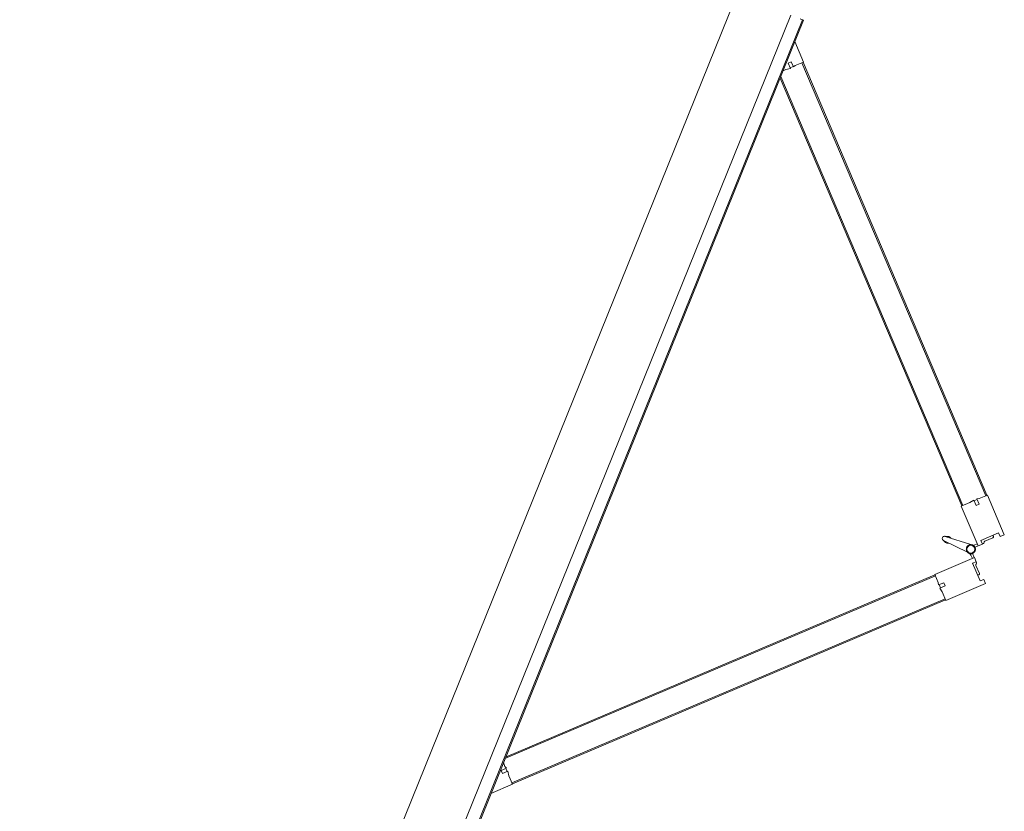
# Model space of a CAD drawing. Header units: millimetres. Extents: x 1512 to 2105, y 794 to 1149.
# Tile 182 of 256: x 1760.53 to 1762.26, y 1100.27 to 1101.67. Entities that reach past the tile are written whole.
import ezdxf

# ---------------------------------------------------------------- set-up
doc = ezdxf.new("R2010")
doc.units = ezdxf.units.MM
doc.layers.add('A-DOOR', color=31, linetype='Continuous', lineweight=9)

# ---------------------------------------------------------------- blocks, each defined once
blk = doc.blocks.new('5-panel_Bi-fold_external_door_10806 - Type 1-V8-اول')
at = {"layer": 'A-DOOR'}
for p, q in [((-1.6227, 0.7434), (-1.6764, 0.6897)), ((-1.617, 0.7378), (-1.6227, 0.7434)), ((-1.6219, 0.7328), (-1.617, 0.7378)), ((-1.5979, 0.7088), (-1.6219, 0.7328)), ((-1.5312, 0.7343), (-1.5553, 0.7103)), ((-1.5305, 0.7449), (-1.5362, 0.7393)), ((-1.5362, 0.7393), (-1.5312, 0.7343)), ((-1.4768, 0.6912), (-1.5305, 0.7449)), ((-1.6124, 0.7268), (-1.6142, 0.7251)), ((-1.6124, 0.7268), (-1.6142, 0.7251)), ((-1.6124, 0.7268), (-1.6142, 0.7251)), ((-1.5992, 0.7157), (-1.6103, 0.7268)), ((-1.593, 0.7137), (-1.5979, 0.7088)), ((-1.5931, 0.7136), (-1.5946, 0.715)), ((-1.5873, 0.7081), (-1.593, 0.7137)), ((-1.5602, 0.7153), (-1.5659, 0.7096)), ((-1.5553, 0.7103), (-1.5602, 0.7153)), ((-1.5586, 0.7165), (-1.56, 0.7151)), ((-1.5429, 0.7284), (-1.554, 0.7173)), ((-1.539, 0.7266), (-1.5407, 0.7284)), ((-1.539, 0.7266), (-1.5407, 0.7284)), ((-1.539, 0.7266), (-1.5407, 0.7284)), ((-1.641, 0.6543), (-1.5873, 0.7081)), ((-1.5901, 0.7052), (-1.5858, 0.701)), ((-1.5821, 0.7025), (-1.5875, 0.7079)), ((-1.5844, 0.695), (-1.5811, 0.648)), ((-1.5731, 0.648), (-1.5698, 0.695)), ((-1.5657, 0.7094), (-1.5713, 0.7039)), ((-1.5706, 0.7031), (-1.5708, 0.7033)), ((-1.5706, 0.7031), (-1.5708, 0.7033)), ((-1.5706, 0.7031), (-1.5708, 0.7033)), ((-1.5706, 0.7031), (-1.5708, 0.7033)), ((-1.5706, 0.7031), (-1.5708, 0.7033)), ((-1.5706, 0.7031), (-1.5708, 0.7033)), ((-1.5706, 0.7031), (-1.5708, 0.7033)), ((-1.5706, 0.7031), (-1.5708, 0.7033)), ((-1.5706, 0.7031), (-1.5708, 0.7033)), ((-1.5673, 0.7025), (-1.5631, 0.7068)), ((-1.5659, 0.7096), (-1.5121, 0.6558)), ((-1.6757, 0.689), (-2.262, 0.1027)), ((-1.6743, 0.6876), (-2.2606, 0.1012)), ((-1.6764, 0.6897), (-1.6652, 0.6785)), ((-1.6757, 0.689), (-1.6743, 0.6876)), ((-1.6652, 0.6785), (-1.6632, 0.675)), ((-1.6632, 0.675), (-1.6561, 0.6821)), ((-1.6518, 0.6779), (-1.6592, 0.6705)), ((-1.6561, 0.6821), (-1.6518, 0.6779)), ((-1.5045, 0.6762), (-1.5003, 0.6804)), ((-1.5003, 0.6804), (-1.493, 0.6731)), ((-1.493, 0.6731), (-1.4883, 0.6797)), ((-1.4883, 0.6797), (-1.4768, 0.6912)), ((-1.4789, 0.6891), (-1.4775, 0.6905)), ((-1.4789, 0.6891), (-0.8926, 0.1027)), ((-1.4775, 0.6905), (-0.8912, 0.1042)), ((-1.6624, 0.6757), (-1.6582, 0.6715)), ((-1.6592, 0.6705), (-1.6526, 0.6659)), ((-1.6526, 0.6659), (-1.641, 0.6543)), ((-1.5121, 0.6558), (-1.501, 0.667)), ((-1.4974, 0.6691), (-1.5045, 0.6762)), ((-1.501, 0.667), (-1.4974, 0.6691)), ((-1.4982, 0.6698), (-1.4939, 0.6741)), ((-1.6432, 0.6565), (-2.2239, 0.0757)), ((-1.6417, 0.655), (-2.2211, 0.0757)), ((-1.6432, 0.6565), (-1.6417, 0.655)), ((-1.5827, 0.6523), (-1.5809, 0.647)), ((-1.5827, 0.6523), (-1.5811, 0.648)), ((-1.5809, 0.647), (-1.5827, 0.6523)), ((-1.5809, 0.647), (-1.5811, 0.648)), ((-1.5733, 0.647), (-1.5714, 0.6523)), ((-1.5714, 0.6523), (-1.5733, 0.647)), ((-1.5733, 0.647), (-1.5732, 0.6474)), ((-1.5714, 0.6523), (-1.5731, 0.648)), ((-1.5114, 0.6566), (-1.51, 0.658)), ((-1.5114, 0.6566), (-0.9303, 0.0755)), ((-1.51, 0.658), (-0.9275, 0.0755)), ((-0.8905, 0.1049), (-0.902, 0.0933)), ((-0.8912, 0.1042), (-0.8926, 0.1027)), ((-0.861, 0.0755), (-0.8905, 0.1049)), ((-2.2627, 0.1034), (-2.2904, 0.0757)), ((-2.2516, 0.0922), (-2.2627, 0.1034)), ((-2.2606, 0.1012), (-2.262, 0.1027)), ((-2.2551, 0.083), (-2.248, 0.0901)), ((-2.248, 0.0901), (-2.2516, 0.0922)), ((-2.2445, 0.0851), (-2.2488, 0.0894)), ((-0.9076, 0.0877), (-0.9118, 0.0835)), ((-0.902, 0.0933), (-0.9086, 0.0887)), ((-0.9086, 0.0887), (-0.9012, 0.0814)), ((2.581, 0.0759), (-2.331, 0.0759)), ((-2.331, 0.0755), (-2.331, 0.0759)), ((-2.331, 0.0743), (-2.331, 0.0755)), ((-2.331, 0.0737), (-2.331, 0.0743)), ((2.581, 0.0737), (-2.331, 0.0737)), ((-2.331, 0.0693), (-2.331, 0.0737)), ((-2.2509, 0.0788), (-2.2551, 0.083)), ((-2.2435, 0.0861), (-2.2509, 0.0788)), ((-2.2389, 0.0796), (-2.2435, 0.0861)), ((-2.2351, 0.0757), (-2.2389, 0.0796)), ((-0.9147, 0.0807), (-0.9199, 0.0755)), ((-0.9126, 0.0842), (-0.9147, 0.0807)), ((-0.9055, 0.0771), (-0.9126, 0.0842)), ((-0.9012, 0.0814), (-0.9055, 0.0771)), ((-2.331, 0.0516), (2.581, 0.0516)), ((-2.331, -0.05), (2.581, -0.05))]:
    blk.add_line(p, q, dxfattribs=at)
at = {"layer": 'A-DOOR', "flags": 128}
for points in [[(-1.5771, 0.7063), (-1.5774, 0.7063), (-1.5777, 0.7063), (-1.578, 0.7063), (-1.5784, 0.7062), (-1.5787, 0.7062), (-1.579, 0.7061), (-1.5793, 0.706), (-1.5796, 0.7059), (-1.5799, 0.7058), (-1.5802, 0.7057), (-1.5805, 0.7056), (-1.5808, 0.7054), (-1.5811, 0.7053), (-1.5813, 0.7051), (-1.5816, 0.7049), (-1.5819, 0.7048), (-1.5821, 0.7046), (-1.5824, 0.7044), (-1.5826, 0.7041), (-1.5828, 0.7039), (-1.583, 0.7037), (-1.5832, 0.7034), (-1.5834, 0.7032), (-1.5836, 0.7029), (-1.5838, 0.7027), (-1.584, 0.7024), (-1.5841, 0.7021), (-1.5843, 0.7018), (-1.5844, 0.7015), (-1.5845, 0.7012), (-1.5846, 0.7009), (-1.5847, 0.7006), (-1.5848, 0.7003), (-1.5849, 0.7), (-1.585, 0.6997), (-1.585, 0.6994), (-1.585, 0.6991), (-1.5851, 0.6987), (-1.5851, 0.6984), (-1.5851, 0.6981), (-1.5851, 0.6978), (-1.585, 0.6975), (-1.585, 0.6972), (-1.5849, 0.6968), (-1.5849, 0.6965), (-1.5848, 0.6962), (-1.5847, 0.6959), (-1.5846, 0.6956), (-1.5845, 0.6953), (-1.5844, 0.695), (-1.5842, 0.6947), (-1.5841, 0.6944), (-1.5839, 0.6942), (-1.5837, 0.6939), (-1.5836, 0.6936), (-1.5834, 0.6934), (-1.5832, 0.6931), (-1.5829, 0.6929), (-1.5827, 0.6927), (-1.5825, 0.6924), (-1.5822, 0.6922), (-1.582, 0.692), (-1.5817, 0.6918), (-1.5815, 0.6917), (-1.5812, 0.6915), (-1.5809, 0.6913), (-1.5806, 0.6912), (-1.5804, 0.691), (-1.5801, 0.6909), (-1.5798, 0.6908), (-1.5795, 0.6907), (-1.5792, 0.6906), (-1.5788, 0.6905), (-1.5785, 0.6905), (-1.5782, 0.6904), (-1.5779, 0.6904), (-1.5776, 0.6904), (-1.5773, 0.6903), (-1.5771, 0.6903)], [(-1.5845, 0.7012), (-1.5846, 0.7009), (-1.5847, 0.7006), (-1.5848, 0.7003), (-1.5849, 0.7), (-1.585, 0.6997), (-1.585, 0.6994), (-1.585, 0.6991), (-1.5851, 0.6987), (-1.5851, 0.6984), (-1.5851, 0.6981), (-1.5851, 0.6978), (-1.585, 0.6975), (-1.585, 0.6972), (-1.5849, 0.6968), (-1.5849, 0.6965), (-1.5848, 0.6962), (-1.5847, 0.6959), (-1.5846, 0.6956), (-1.5845, 0.6953)], [(-1.5845, 0.7012), (-1.5846, 0.7009), (-1.5847, 0.7006), (-1.5848, 0.7003), (-1.5849, 0.7), (-1.585, 0.6997), (-1.585, 0.6994), (-1.585, 0.6991), (-1.5851, 0.6987), (-1.5851, 0.6984), (-1.5851, 0.6981), (-1.5851, 0.6978), (-1.585, 0.6975), (-1.585, 0.6972), (-1.5849, 0.6968), (-1.5849, 0.6965), (-1.5848, 0.6962), (-1.5847, 0.6959), (-1.5846, 0.6956), (-1.5845, 0.6953)], [(-1.5845, 0.7012), (-1.5846, 0.7009), (-1.5847, 0.7006), (-1.5848, 0.7003), (-1.5849, 0.7), (-1.585, 0.6997), (-1.585, 0.6994), (-1.585, 0.6991), (-1.5851, 0.6987), (-1.5851, 0.6984), (-1.5851, 0.6981), (-1.5851, 0.6978), (-1.585, 0.6975), (-1.585, 0.6972), (-1.5849, 0.6968), (-1.5849, 0.6965), (-1.5848, 0.6962), (-1.5847, 0.6959), (-1.5846, 0.6956), (-1.5845, 0.6953)], [(-1.5845, 0.7012), (-1.5846, 0.7009), (-1.5847, 0.7006), (-1.5848, 0.7003), (-1.5849, 0.7), (-1.585, 0.6997), (-1.585, 0.6994), (-1.585, 0.6991), (-1.5851, 0.6987), (-1.5851, 0.6984), (-1.5851, 0.6981), (-1.5851, 0.6978), (-1.585, 0.6975), (-1.585, 0.6972), (-1.5849, 0.6968), (-1.5849, 0.6965), (-1.5848, 0.6962), (-1.5847, 0.6959), (-1.5846, 0.6956), (-1.5845, 0.6953)], [(-1.5845, 0.7012), (-1.5846, 0.7009), (-1.5847, 0.7006), (-1.5848, 0.7003), (-1.5849, 0.7), (-1.585, 0.6997), (-1.585, 0.6994), (-1.585, 0.6991), (-1.5851, 0.6987), (-1.5851, 0.6984), (-1.5851, 0.6981), (-1.5851, 0.6978), (-1.585, 0.6975), (-1.585, 0.6972), (-1.5849, 0.6968), (-1.5849, 0.6965), (-1.5848, 0.6962), (-1.5847, 0.6959), (-1.5846, 0.6956), (-1.5845, 0.6953)], [(-1.5845, 0.7012), (-1.5846, 0.7009), (-1.5847, 0.7006), (-1.5848, 0.7003), (-1.5849, 0.7), (-1.585, 0.6997), (-1.585, 0.6994), (-1.585, 0.6991), (-1.5851, 0.6987), (-1.5851, 0.6984), (-1.5851, 0.6981), (-1.5851, 0.6978), (-1.585, 0.6975), (-1.585, 0.6972), (-1.5849, 0.6968), (-1.5849, 0.6965), (-1.5848, 0.6962), (-1.5847, 0.6959), (-1.5846, 0.6956), (-1.5845, 0.6953), (-1.5844, 0.695), (-1.5842, 0.6947), (-1.5841, 0.6944), (-1.5839, 0.6942), (-1.5837, 0.6939), (-1.5836, 0.6936), (-1.5834, 0.6934), (-1.5832, 0.6931), (-1.5829, 0.6929), (-1.5827, 0.6927), (-1.5825, 0.6924), (-1.5822, 0.6922), (-1.582, 0.692), (-1.5817, 0.6918), (-1.5815, 0.6917), (-1.5812, 0.6915), (-1.5809, 0.6913), (-1.5806, 0.6912), (-1.5804, 0.691)], [(-1.5845, 0.7012), (-1.5846, 0.7009), (-1.5847, 0.7006), (-1.5848, 0.7003), (-1.5849, 0.7), (-1.585, 0.6997), (-1.585, 0.6994), (-1.585, 0.6991), (-1.5851, 0.6987), (-1.5851, 0.6984), (-1.5851, 0.6981), (-1.5851, 0.6978), (-1.585, 0.6975), (-1.585, 0.6972), (-1.5849, 0.6968), (-1.5849, 0.6965), (-1.5848, 0.6962), (-1.5847, 0.6959), (-1.5846, 0.6956), (-1.5845, 0.6953), (-1.5844, 0.695), (-1.5842, 0.6947), (-1.5841, 0.6944), (-1.5839, 0.6942), (-1.5837, 0.6939), (-1.5836, 0.6936), (-1.5834, 0.6934), (-1.5832, 0.6931), (-1.5829, 0.6929), (-1.5827, 0.6927), (-1.5825, 0.6924), (-1.5822, 0.6922), (-1.582, 0.692), (-1.5817, 0.6918), (-1.5815, 0.6917), (-1.5812, 0.6915), (-1.5809, 0.6913), (-1.5806, 0.6912), (-1.5804, 0.691)], [(-1.5845, 0.7012), (-1.5846, 0.7009), (-1.5847, 0.7006), (-1.5848, 0.7003), (-1.5849, 0.7), (-1.585, 0.6997), (-1.585, 0.6994), (-1.585, 0.6991), (-1.5851, 0.6987), (-1.5851, 0.6984), (-1.5851, 0.6981), (-1.5851, 0.6978), (-1.585, 0.6975), (-1.585, 0.6972), (-1.5849, 0.6968), (-1.5849, 0.6965), (-1.5848, 0.6962), (-1.5847, 0.6959), (-1.5846, 0.6956), (-1.5845, 0.6953), (-1.5844, 0.695), (-1.5842, 0.6947), (-1.5841, 0.6944), (-1.5839, 0.6942), (-1.5837, 0.6939), (-1.5836, 0.6936), (-1.5834, 0.6934), (-1.5832, 0.6931), (-1.5829, 0.6929), (-1.5827, 0.6927), (-1.5825, 0.6924), (-1.5822, 0.6922), (-1.582, 0.692), (-1.5817, 0.6918), (-1.5815, 0.6917), (-1.5812, 0.6915), (-1.5809, 0.6913), (-1.5806, 0.6912), (-1.5804, 0.691)], [(-1.5845, 0.7012), (-1.5846, 0.7009), (-1.5847, 0.7006), (-1.5848, 0.7003), (-1.5849, 0.7), (-1.585, 0.6997), (-1.585, 0.6994), (-1.585, 0.6991), (-1.5851, 0.6987), (-1.5851, 0.6984), (-1.5851, 0.6981), (-1.5851, 0.6978), (-1.585, 0.6975), (-1.585, 0.6972), (-1.5849, 0.6968), (-1.5849, 0.6965), (-1.5848, 0.6962), (-1.5847, 0.6959), (-1.5846, 0.6956), (-1.5845, 0.6953), (-1.5844, 0.695), (-1.5842, 0.6947), (-1.5841, 0.6944), (-1.5839, 0.6942), (-1.5837, 0.6939), (-1.5836, 0.6936), (-1.5834, 0.6934), (-1.5832, 0.6931), (-1.5829, 0.6929), (-1.5827, 0.6927), (-1.5825, 0.6924), (-1.5822, 0.6922), (-1.582, 0.692), (-1.5817, 0.6918), (-1.5815, 0.6917), (-1.5812, 0.6915), (-1.5809, 0.6913), (-1.5806, 0.6912), (-1.5804, 0.691)], [(-1.5845, 0.7012), (-1.5846, 0.7009), (-1.5847, 0.7006), (-1.5848, 0.7003), (-1.5849, 0.7), (-1.585, 0.6997), (-1.585, 0.6994), (-1.585, 0.6991), (-1.5851, 0.6987), (-1.5851, 0.6984), (-1.5851, 0.6981), (-1.5851, 0.6978), (-1.585, 0.6975), (-1.585, 0.6972), (-1.5849, 0.6968), (-1.5849, 0.6965), (-1.5848, 0.6962), (-1.5847, 0.6959), (-1.5846, 0.6956), (-1.5845, 0.6953)], [(-1.5845, 0.7012), (-1.5846, 0.7009), (-1.5847, 0.7006), (-1.5848, 0.7003), (-1.5849, 0.7), (-1.585, 0.6997), (-1.585, 0.6994), (-1.585, 0.6991), (-1.5851, 0.6987), (-1.5851, 0.6984), (-1.5851, 0.6981), (-1.5851, 0.6978), (-1.585, 0.6975), (-1.585, 0.6972), (-1.5849, 0.6968), (-1.5849, 0.6965), (-1.5848, 0.6962), (-1.5847, 0.6959), (-1.5846, 0.6956), (-1.5845, 0.6953)], [(-1.5845, 0.7012), (-1.5846, 0.7009), (-1.5847, 0.7006), (-1.5848, 0.7003), (-1.5849, 0.7), (-1.585, 0.6997), (-1.585, 0.6994), (-1.585, 0.6991), (-1.5851, 0.6987), (-1.5851, 0.6984), (-1.5851, 0.6981), (-1.5851, 0.6978), (-1.585, 0.6975), (-1.585, 0.6972), (-1.5849, 0.6968), (-1.5849, 0.6965), (-1.5848, 0.6962), (-1.5847, 0.6959), (-1.5846, 0.6956), (-1.5845, 0.6953)], [(-1.5845, 0.7012), (-1.5846, 0.7009), (-1.5847, 0.7006), (-1.5848, 0.7003), (-1.5849, 0.7), (-1.585, 0.6997), (-1.585, 0.6994), (-1.585, 0.6991), (-1.5851, 0.6987), (-1.5851, 0.6984), (-1.5851, 0.6981), (-1.5851, 0.6978), (-1.585, 0.6975), (-1.585, 0.6972), (-1.5849, 0.6968), (-1.5849, 0.6965), (-1.5848, 0.6962), (-1.5847, 0.6959), (-1.5846, 0.6956), (-1.5845, 0.6953)], [(-1.5774, 0.7063), (-1.5777, 0.7063), (-1.578, 0.7063), (-1.5784, 0.7062), (-1.5787, 0.7062), (-1.579, 0.7061), (-1.5793, 0.706), (-1.5796, 0.7059), (-1.5799, 0.7058), (-1.5802, 0.7057), (-1.5805, 0.7056), (-1.5808, 0.7054), (-1.5811, 0.7053), (-1.5813, 0.7051), (-1.5816, 0.7049), (-1.5819, 0.7048), (-1.5821, 0.7046), (-1.5824, 0.7044), (-1.5826, 0.7041), (-1.5828, 0.7039), (-1.583, 0.7037)], [(-1.5774, 0.7063), (-1.5777, 0.7063), (-1.578, 0.7063), (-1.5784, 0.7062), (-1.5787, 0.7062), (-1.579, 0.7061), (-1.5793, 0.706), (-1.5796, 0.7059), (-1.5799, 0.7058), (-1.5802, 0.7057), (-1.5805, 0.7056), (-1.5808, 0.7054), (-1.5811, 0.7053), (-1.5813, 0.7051), (-1.5816, 0.7049), (-1.5819, 0.7048), (-1.5821, 0.7046), (-1.5824, 0.7044), (-1.5826, 0.7041), (-1.5828, 0.7039), (-1.583, 0.7037)], [(-1.5774, 0.7063), (-1.5777, 0.7063), (-1.578, 0.7063), (-1.5784, 0.7062), (-1.5787, 0.7062), (-1.579, 0.7061), (-1.5793, 0.706), (-1.5796, 0.7059), (-1.5799, 0.7058), (-1.5802, 0.7057), (-1.5805, 0.7056), (-1.5808, 0.7054), (-1.5811, 0.7053), (-1.5813, 0.7051), (-1.5816, 0.7049), (-1.5819, 0.7048), (-1.5821, 0.7046), (-1.5824, 0.7044), (-1.5826, 0.7041), (-1.5828, 0.7039), (-1.583, 0.7037)], [(-1.5774, 0.7063), (-1.5777, 0.7063), (-1.578, 0.7063), (-1.5784, 0.7062), (-1.5787, 0.7062), (-1.579, 0.7061), (-1.5793, 0.706), (-1.5796, 0.7059), (-1.5799, 0.7058), (-1.5802, 0.7057), (-1.5805, 0.7056), (-1.5808, 0.7054), (-1.5811, 0.7053), (-1.5813, 0.7051), (-1.5816, 0.7049), (-1.5819, 0.7048), (-1.5821, 0.7046), (-1.5824, 0.7044), (-1.5826, 0.7041), (-1.5828, 0.7039), (-1.583, 0.7037)], [(-1.5774, 0.7063), (-1.5777, 0.7063), (-1.578, 0.7063), (-1.5784, 0.7062), (-1.5787, 0.7062), (-1.579, 0.7061), (-1.5793, 0.706), (-1.5796, 0.7059), (-1.5799, 0.7058), (-1.5802, 0.7057), (-1.5805, 0.7056), (-1.5808, 0.7054), (-1.5811, 0.7053), (-1.5813, 0.7051), (-1.5816, 0.7049), (-1.5819, 0.7048), (-1.5821, 0.7046), (-1.5824, 0.7044), (-1.5826, 0.7041), (-1.5828, 0.7039), (-1.583, 0.7037)], [(-1.5771, 0.7063), (-1.5774, 0.7063), (-1.5777, 0.7063), (-1.578, 0.7063), (-1.5784, 0.7062), (-1.5787, 0.7062), (-1.579, 0.7061), (-1.5793, 0.706), (-1.5796, 0.7059), (-1.5799, 0.7058), (-1.5802, 0.7057), (-1.5805, 0.7056), (-1.5808, 0.7054), (-1.5811, 0.7053), (-1.5813, 0.7051), (-1.5816, 0.7049), (-1.5819, 0.7048), (-1.5821, 0.7046), (-1.5824, 0.7044), (-1.5826, 0.7041), (-1.5828, 0.7039), (-1.583, 0.7037)], [(-1.5771, 0.7063), (-1.5774, 0.7063), (-1.5777, 0.7063), (-1.578, 0.7063), (-1.5784, 0.7062), (-1.5787, 0.7062), (-1.579, 0.7061), (-1.5793, 0.706), (-1.5796, 0.7059), (-1.5799, 0.7058), (-1.5802, 0.7057), (-1.5805, 0.7056), (-1.5808, 0.7054), (-1.5811, 0.7053), (-1.5813, 0.7051), (-1.5816, 0.7049), (-1.5819, 0.7048), (-1.5821, 0.7046), (-1.5824, 0.7044), (-1.5826, 0.7041), (-1.5828, 0.7039), (-1.583, 0.7037)], [(-1.5771, 0.7063), (-1.5774, 0.7063), (-1.5777, 0.7063), (-1.578, 0.7063), (-1.5784, 0.7062), (-1.5787, 0.7062), (-1.579, 0.7061), (-1.5793, 0.706), (-1.5796, 0.7059), (-1.5799, 0.7058), (-1.5802, 0.7057), (-1.5805, 0.7056), (-1.5808, 0.7054), (-1.5811, 0.7053), (-1.5813, 0.7051), (-1.5816, 0.7049), (-1.5819, 0.7048), (-1.5821, 0.7046), (-1.5824, 0.7044), (-1.5826, 0.7041), (-1.5828, 0.7039), (-1.583, 0.7037)], [(-1.5771, 0.7063), (-1.5774, 0.7063), (-1.5777, 0.7063), (-1.578, 0.7063), (-1.5784, 0.7062), (-1.5787, 0.7062), (-1.579, 0.7061), (-1.5793, 0.706), (-1.5796, 0.7059), (-1.5799, 0.7058), (-1.5802, 0.7057), (-1.5805, 0.7056), (-1.5808, 0.7054), (-1.5811, 0.7053), (-1.5813, 0.7051), (-1.5816, 0.7049), (-1.5819, 0.7048), (-1.5821, 0.7046), (-1.5824, 0.7044), (-1.5826, 0.7041), (-1.5828, 0.7039), (-1.583, 0.7037)], [(-1.5774, 0.7063), (-1.5777, 0.7063), (-1.578, 0.7063), (-1.5784, 0.7062), (-1.5787, 0.7062), (-1.579, 0.7061), (-1.5793, 0.706), (-1.5796, 0.7059), (-1.5799, 0.7058), (-1.5802, 0.7057), (-1.5805, 0.7056), (-1.5808, 0.7054), (-1.5811, 0.7053), (-1.5813, 0.7051), (-1.5816, 0.7049), (-1.5819, 0.7048), (-1.5821, 0.7046), (-1.5824, 0.7044), (-1.5826, 0.7041), (-1.5828, 0.7039), (-1.583, 0.7037)], [(-1.5774, 0.7063), (-1.5777, 0.7063), (-1.578, 0.7063), (-1.5784, 0.7062), (-1.5787, 0.7062), (-1.579, 0.7061), (-1.5793, 0.706), (-1.5796, 0.7059), (-1.5799, 0.7058), (-1.5802, 0.7057), (-1.5805, 0.7056), (-1.5808, 0.7054), (-1.5811, 0.7053), (-1.5813, 0.7051), (-1.5816, 0.7049), (-1.5819, 0.7048), (-1.5821, 0.7046), (-1.5824, 0.7044), (-1.5826, 0.7041), (-1.5828, 0.7039), (-1.583, 0.7037)], [(-1.5774, 0.7063), (-1.5777, 0.7063), (-1.578, 0.7063), (-1.5784, 0.7062), (-1.5787, 0.7062), (-1.579, 0.7061), (-1.5793, 0.706), (-1.5796, 0.7059), (-1.5799, 0.7058), (-1.5802, 0.7057), (-1.5805, 0.7056), (-1.5808, 0.7054), (-1.5811, 0.7053), (-1.5813, 0.7051), (-1.5816, 0.7049), (-1.5819, 0.7048), (-1.5821, 0.7046), (-1.5824, 0.7044), (-1.5826, 0.7041), (-1.5828, 0.7039), (-1.583, 0.7037)], [(-1.5774, 0.7063), (-1.5777, 0.7063), (-1.578, 0.7063), (-1.5784, 0.7062), (-1.5787, 0.7062), (-1.579, 0.7061), (-1.5793, 0.706), (-1.5796, 0.7059), (-1.5799, 0.7058), (-1.5802, 0.7057), (-1.5805, 0.7056), (-1.5808, 0.7054), (-1.5811, 0.7053), (-1.5813, 0.7051), (-1.5816, 0.7049), (-1.5819, 0.7048), (-1.5821, 0.7046), (-1.5824, 0.7044), (-1.5826, 0.7041), (-1.5828, 0.7039), (-1.583, 0.7037)], [(-1.5712, 0.7038), (-1.5714, 0.704), (-1.5717, 0.7042), (-1.5719, 0.7045), (-1.5722, 0.7047), (-1.5724, 0.7048), (-1.5727, 0.705), (-1.573, 0.7052), (-1.5732, 0.7054), (-1.5735, 0.7055), (-1.5738, 0.7056), (-1.5741, 0.7058), (-1.5744, 0.7059), (-1.5747, 0.706), (-1.575, 0.7061), (-1.5753, 0.7061), (-1.5756, 0.7062), (-1.576, 0.7063), (-1.5763, 0.7063), (-1.5766, 0.7063), (-1.5769, 0.7063), (-1.5771, 0.7063)], [(-1.5771, 0.6903), (-1.5768, 0.6903), (-1.5764, 0.6904), (-1.5761, 0.6904), (-1.5758, 0.6904), (-1.5755, 0.6905), (-1.5752, 0.6906), (-1.5749, 0.6907), (-1.5746, 0.6907), (-1.5743, 0.6909), (-1.574, 0.691), (-1.5737, 0.6911), (-1.5734, 0.6912), (-1.5731, 0.6914), (-1.5728, 0.6916), (-1.5726, 0.6917), (-1.5723, 0.6919), (-1.5721, 0.6921), (-1.5718, 0.6923), (-1.5716, 0.6925), (-1.5713, 0.6928), (-1.5711, 0.693), (-1.5709, 0.6932), (-1.5707, 0.6935), (-1.5705, 0.6938), (-1.5704, 0.694), (-1.5702, 0.6943), (-1.57, 0.6946), (-1.5699, 0.6949), (-1.5697, 0.6951), (-1.5696, 0.6954), (-1.5695, 0.6957), (-1.5694, 0.696), (-1.5693, 0.6964), (-1.5693, 0.6967), (-1.5692, 0.697), (-1.5692, 0.6973), (-1.5691, 0.6976), (-1.5691, 0.6979), (-1.5691, 0.6983), (-1.5691, 0.6986), (-1.5691, 0.6989), (-1.5691, 0.6992), (-1.5692, 0.6995), (-1.5692, 0.6998), (-1.5693, 0.7002), (-1.5694, 0.7005), (-1.5695, 0.7008), (-1.5696, 0.7011), (-1.5697, 0.7014), (-1.5698, 0.7017), (-1.5699, 0.702), (-1.5701, 0.7022), (-1.5703, 0.7025), (-1.5704, 0.7028), (-1.5706, 0.7031), (-1.5708, 0.7033), (-1.571, 0.7036), (-1.5712, 0.7038), (-1.5714, 0.704), (-1.5717, 0.7042), (-1.5719, 0.7045), (-1.5722, 0.7047), (-1.5724, 0.7048), (-1.5727, 0.705), (-1.573, 0.7052), (-1.5732, 0.7054), (-1.5735, 0.7055), (-1.5738, 0.7056), (-1.5741, 0.7058), (-1.5744, 0.7059), (-1.5747, 0.706), (-1.575, 0.7061), (-1.5753, 0.7061), (-1.5756, 0.7062), (-1.576, 0.7063), (-1.5763, 0.7063), (-1.5766, 0.7063), (-1.5769, 0.7063), (-1.5771, 0.7063)], [(-1.5712, 0.7038), (-1.5714, 0.704), (-1.5717, 0.7042), (-1.5719, 0.7045), (-1.5722, 0.7047), (-1.5724, 0.7048), (-1.5727, 0.705), (-1.573, 0.7052), (-1.5732, 0.7054), (-1.5735, 0.7055), (-1.5738, 0.7056), (-1.5741, 0.7058), (-1.5744, 0.7059), (-1.5747, 0.706), (-1.575, 0.7061), (-1.5753, 0.7061), (-1.5756, 0.7062), (-1.576, 0.7063), (-1.5763, 0.7063), (-1.5766, 0.7063), (-1.5769, 0.7063), (-1.5771, 0.7063)], [(-1.5712, 0.7038), (-1.5714, 0.704), (-1.5717, 0.7042), (-1.5719, 0.7045), (-1.5722, 0.7047), (-1.5724, 0.7048), (-1.5727, 0.705), (-1.573, 0.7052), (-1.5732, 0.7054), (-1.5735, 0.7055), (-1.5738, 0.7056), (-1.5741, 0.7058), (-1.5744, 0.7059), (-1.5747, 0.706), (-1.575, 0.7061), (-1.5753, 0.7061), (-1.5756, 0.7062), (-1.576, 0.7063), (-1.5763, 0.7063), (-1.5766, 0.7063), (-1.5769, 0.7063), (-1.5771, 0.7063)], [(-1.5712, 0.7038), (-1.5714, 0.704), (-1.5717, 0.7042), (-1.5719, 0.7045), (-1.5722, 0.7047), (-1.5724, 0.7048), (-1.5727, 0.705), (-1.573, 0.7052), (-1.5732, 0.7054), (-1.5735, 0.7055), (-1.5738, 0.7056), (-1.5741, 0.7058), (-1.5744, 0.7059), (-1.5747, 0.706), (-1.575, 0.7061), (-1.5753, 0.7061), (-1.5756, 0.7062), (-1.576, 0.7063), (-1.5763, 0.7063), (-1.5766, 0.7063), (-1.5769, 0.7063), (-1.5771, 0.7063)], [(-1.5771, 0.6903), (-1.5768, 0.6903), (-1.5764, 0.6904), (-1.5761, 0.6904), (-1.5758, 0.6904), (-1.5755, 0.6905), (-1.5752, 0.6906), (-1.5749, 0.6907), (-1.5746, 0.6907), (-1.5743, 0.6909), (-1.574, 0.691), (-1.5737, 0.6911), (-1.5734, 0.6912), (-1.5731, 0.6914), (-1.5728, 0.6916), (-1.5726, 0.6917), (-1.5723, 0.6919), (-1.5721, 0.6921), (-1.5718, 0.6923), (-1.5716, 0.6925), (-1.5713, 0.6928), (-1.5711, 0.693), (-1.5709, 0.6932), (-1.5707, 0.6935), (-1.5705, 0.6938), (-1.5704, 0.694), (-1.5702, 0.6943), (-1.57, 0.6946), (-1.5699, 0.6949), (-1.5697, 0.6951), (-1.5696, 0.6954), (-1.5695, 0.6957), (-1.5694, 0.696), (-1.5693, 0.6964), (-1.5693, 0.6967), (-1.5692, 0.697), (-1.5692, 0.6973), (-1.5691, 0.6976), (-1.5691, 0.6979), (-1.5691, 0.6983), (-1.5691, 0.6986), (-1.5691, 0.6989), (-1.5691, 0.6992), (-1.5692, 0.6995), (-1.5692, 0.6998), (-1.5693, 0.7002), (-1.5694, 0.7005), (-1.5695, 0.7008), (-1.5696, 0.7011), (-1.5697, 0.7014), (-1.5698, 0.7017), (-1.5699, 0.702), (-1.5701, 0.7022), (-1.5703, 0.7025), (-1.5704, 0.7028), (-1.5706, 0.7031), (-1.5708, 0.7033)], [(-1.5771, 0.6903), (-1.5768, 0.6903), (-1.5764, 0.6904), (-1.5761, 0.6904), (-1.5758, 0.6904), (-1.5755, 0.6905), (-1.5752, 0.6906), (-1.5749, 0.6907), (-1.5746, 0.6907), (-1.5743, 0.6909), (-1.574, 0.691), (-1.5737, 0.6911), (-1.5734, 0.6912), (-1.5731, 0.6914), (-1.5728, 0.6916), (-1.5726, 0.6917), (-1.5723, 0.6919), (-1.5721, 0.6921), (-1.5718, 0.6923), (-1.5716, 0.6925), (-1.5713, 0.6928), (-1.5711, 0.693), (-1.5709, 0.6932), (-1.5707, 0.6935), (-1.5705, 0.6938), (-1.5704, 0.694), (-1.5702, 0.6943), (-1.57, 0.6946), (-1.5699, 0.6949), (-1.5697, 0.6951), (-1.5696, 0.6954), (-1.5695, 0.6957), (-1.5694, 0.696), (-1.5693, 0.6964), (-1.5693, 0.6967), (-1.5692, 0.697), (-1.5692, 0.6973), (-1.5691, 0.6976), (-1.5691, 0.6979), (-1.5691, 0.6983), (-1.5691, 0.6986), (-1.5691, 0.6989), (-1.5691, 0.6992), (-1.5692, 0.6995), (-1.5692, 0.6998), (-1.5693, 0.7002), (-1.5694, 0.7005), (-1.5695, 0.7008), (-1.5696, 0.7011), (-1.5697, 0.7014), (-1.5698, 0.7017), (-1.5699, 0.702), (-1.5701, 0.7022), (-1.5703, 0.7025), (-1.5704, 0.7028), (-1.5706, 0.7031), (-1.5708, 0.7033)], [(-1.5771, 0.6903), (-1.5768, 0.6903), (-1.5764, 0.6904), (-1.5761, 0.6904), (-1.5758, 0.6904), (-1.5755, 0.6905), (-1.5752, 0.6906), (-1.5749, 0.6907), (-1.5746, 0.6907), (-1.5743, 0.6909), (-1.574, 0.691), (-1.5737, 0.6911), (-1.5734, 0.6912), (-1.5731, 0.6914), (-1.5728, 0.6916), (-1.5726, 0.6917), (-1.5723, 0.6919), (-1.5721, 0.6921), (-1.5718, 0.6923), (-1.5716, 0.6925), (-1.5713, 0.6928), (-1.5711, 0.693), (-1.5709, 0.6932), (-1.5707, 0.6935), (-1.5705, 0.6938), (-1.5704, 0.694), (-1.5702, 0.6943), (-1.57, 0.6946), (-1.5699, 0.6949), (-1.5697, 0.6951), (-1.5696, 0.6954), (-1.5695, 0.6957), (-1.5694, 0.696), (-1.5693, 0.6964), (-1.5693, 0.6967), (-1.5692, 0.697), (-1.5692, 0.6973), (-1.5691, 0.6976), (-1.5691, 0.6979), (-1.5691, 0.6983), (-1.5691, 0.6986), (-1.5691, 0.6989), (-1.5691, 0.6992), (-1.5692, 0.6995), (-1.5692, 0.6998), (-1.5693, 0.7002), (-1.5694, 0.7005), (-1.5695, 0.7008), (-1.5696, 0.7011), (-1.5697, 0.7014), (-1.5698, 0.7017), (-1.5699, 0.702), (-1.5701, 0.7022), (-1.5703, 0.7025), (-1.5704, 0.7028), (-1.5706, 0.7031), (-1.5708, 0.7033)], [(-1.5771, 0.6903), (-1.5768, 0.6903), (-1.5764, 0.6904), (-1.5761, 0.6904), (-1.5758, 0.6904), (-1.5755, 0.6905), (-1.5752, 0.6906), (-1.5749, 0.6907), (-1.5746, 0.6907), (-1.5743, 0.6909), (-1.574, 0.691), (-1.5737, 0.6911), (-1.5734, 0.6912), (-1.5731, 0.6914), (-1.5728, 0.6916), (-1.5726, 0.6917), (-1.5723, 0.6919), (-1.5721, 0.6921), (-1.5718, 0.6923), (-1.5716, 0.6925), (-1.5713, 0.6928), (-1.5711, 0.693), (-1.5709, 0.6932), (-1.5707, 0.6935), (-1.5705, 0.6938), (-1.5704, 0.694), (-1.5702, 0.6943), (-1.57, 0.6946), (-1.5699, 0.6949), (-1.5697, 0.6951), (-1.5696, 0.6954), (-1.5695, 0.6957), (-1.5694, 0.696), (-1.5693, 0.6964), (-1.5693, 0.6967), (-1.5692, 0.697), (-1.5692, 0.6973), (-1.5691, 0.6976), (-1.5691, 0.6979), (-1.5691, 0.6983), (-1.5691, 0.6986), (-1.5691, 0.6989), (-1.5691, 0.6992), (-1.5692, 0.6995), (-1.5692, 0.6998), (-1.5693, 0.7002), (-1.5694, 0.7005), (-1.5695, 0.7008), (-1.5696, 0.7011), (-1.5697, 0.7014), (-1.5698, 0.7017), (-1.5699, 0.702), (-1.5701, 0.7022), (-1.5703, 0.7025), (-1.5704, 0.7028), (-1.5706, 0.7031), (-1.5708, 0.7033)], [(-1.5741, 0.7058), (-1.5744, 0.7059), (-1.5747, 0.706), (-1.575, 0.7061), (-1.5753, 0.7061), (-1.5756, 0.7062), (-1.576, 0.7063), (-1.5763, 0.7063), (-1.5766, 0.7063)], [(-1.5741, 0.7058), (-1.5744, 0.7059), (-1.5747, 0.706), (-1.575, 0.7061), (-1.5753, 0.7061), (-1.5756, 0.7062), (-1.576, 0.7063), (-1.5763, 0.7063), (-1.5766, 0.7063)], [(-1.5741, 0.7058), (-1.5744, 0.7059), (-1.5747, 0.706), (-1.575, 0.7061), (-1.5753, 0.7061), (-1.5756, 0.7062), (-1.576, 0.7063), (-1.5763, 0.7063), (-1.5766, 0.7063)], [(-1.5741, 0.7058), (-1.5744, 0.7059), (-1.5747, 0.706), (-1.575, 0.7061), (-1.5753, 0.7061), (-1.5756, 0.7062), (-1.576, 0.7063), (-1.5763, 0.7063), (-1.5766, 0.7063)], [(-1.5741, 0.7058), (-1.5744, 0.7059), (-1.5747, 0.706), (-1.575, 0.7061), (-1.5753, 0.7061), (-1.5756, 0.7062), (-1.576, 0.7063), (-1.5763, 0.7063), (-1.5766, 0.7063)], [(-1.5741, 0.7058), (-1.5744, 0.7059), (-1.5747, 0.706), (-1.575, 0.7061), (-1.5753, 0.7061), (-1.5756, 0.7062), (-1.576, 0.7063), (-1.5763, 0.7063), (-1.5766, 0.7063)], [(-1.5741, 0.7058), (-1.5744, 0.7059), (-1.5747, 0.706), (-1.575, 0.7061), (-1.5753, 0.7061), (-1.5756, 0.7062), (-1.576, 0.7063), (-1.5763, 0.7063), (-1.5766, 0.7063)], [(-1.5741, 0.7058), (-1.5744, 0.7059), (-1.5747, 0.706), (-1.575, 0.7061), (-1.5753, 0.7061), (-1.5756, 0.7062), (-1.576, 0.7063), (-1.5763, 0.7063), (-1.5766, 0.7063)], [(-1.5741, 0.7058), (-1.5744, 0.7059), (-1.5747, 0.706), (-1.575, 0.7061), (-1.5753, 0.7061), (-1.5756, 0.7062), (-1.576, 0.7063), (-1.5763, 0.7063), (-1.5766, 0.7063)], [(-1.5712, 0.7038), (-1.5714, 0.704), (-1.5717, 0.7042), (-1.5719, 0.7045), (-1.5722, 0.7047), (-1.5724, 0.7048), (-1.5727, 0.705), (-1.573, 0.7052), (-1.5732, 0.7054), (-1.5735, 0.7055), (-1.5738, 0.7056)], [(-1.5712, 0.7038), (-1.5714, 0.704), (-1.5717, 0.7042), (-1.5719, 0.7045), (-1.5722, 0.7047), (-1.5724, 0.7048), (-1.5727, 0.705), (-1.573, 0.7052), (-1.5732, 0.7054), (-1.5735, 0.7055), (-1.5738, 0.7056)], [(-1.5712, 0.7038), (-1.5714, 0.704), (-1.5717, 0.7042), (-1.5719, 0.7045), (-1.5722, 0.7047), (-1.5724, 0.7048), (-1.5727, 0.705), (-1.573, 0.7052), (-1.5732, 0.7054), (-1.5735, 0.7055), (-1.5738, 0.7056)], [(-1.5712, 0.7038), (-1.5714, 0.704), (-1.5717, 0.7042), (-1.5719, 0.7045), (-1.5722, 0.7047), (-1.5724, 0.7048), (-1.5727, 0.705), (-1.573, 0.7052), (-1.5732, 0.7054), (-1.5735, 0.7055), (-1.5738, 0.7056)], [(-1.5712, 0.7038), (-1.5714, 0.704), (-1.5717, 0.7042), (-1.5719, 0.7045), (-1.5722, 0.7047), (-1.5724, 0.7048), (-1.5727, 0.705), (-1.573, 0.7052), (-1.5732, 0.7054), (-1.5735, 0.7055), (-1.5738, 0.7056)], [(-1.5712, 0.7038), (-1.5714, 0.704), (-1.5717, 0.7042), (-1.5719, 0.7045), (-1.5722, 0.7047), (-1.5724, 0.7048), (-1.5727, 0.705), (-1.573, 0.7052), (-1.5732, 0.7054), (-1.5735, 0.7055), (-1.5738, 0.7056)], [(-1.5712, 0.7038), (-1.5714, 0.704), (-1.5717, 0.7042), (-1.5719, 0.7045), (-1.5722, 0.7047), (-1.5724, 0.7048), (-1.5727, 0.705), (-1.573, 0.7052), (-1.5732, 0.7054), (-1.5735, 0.7055), (-1.5738, 0.7056)], [(-1.5712, 0.7038), (-1.5714, 0.704), (-1.5717, 0.7042), (-1.5719, 0.7045), (-1.5722, 0.7047), (-1.5724, 0.7048), (-1.5727, 0.705), (-1.573, 0.7052), (-1.5732, 0.7054), (-1.5735, 0.7055), (-1.5738, 0.7056)], [(-1.5712, 0.7038), (-1.5714, 0.704), (-1.5717, 0.7042), (-1.5719, 0.7045), (-1.5722, 0.7047), (-1.5724, 0.7048), (-1.5727, 0.705), (-1.573, 0.7052), (-1.5732, 0.7054), (-1.5735, 0.7055), (-1.5738, 0.7056)], [(-1.5696, 0.6954), (-1.5695, 0.6957), (-1.5694, 0.696), (-1.5693, 0.6964), (-1.5693, 0.6967), (-1.5692, 0.697), (-1.5692, 0.6973), (-1.5691, 0.6976), (-1.5691, 0.6979), (-1.5691, 0.6983), (-1.5691, 0.6986), (-1.5691, 0.6989), (-1.5691, 0.6992), (-1.5692, 0.6995), (-1.5692, 0.6998), (-1.5693, 0.7002), (-1.5694, 0.7005), (-1.5695, 0.7008), (-1.5696, 0.7011), (-1.5697, 0.7014), (-1.5698, 0.7017), (-1.5699, 0.702), (-1.5701, 0.7022)], [(-1.5696, 0.6954), (-1.5695, 0.6957), (-1.5694, 0.696), (-1.5693, 0.6964), (-1.5693, 0.6967), (-1.5692, 0.697), (-1.5692, 0.6973), (-1.5691, 0.6976), (-1.5691, 0.6979), (-1.5691, 0.6983), (-1.5691, 0.6986), (-1.5691, 0.6989), (-1.5691, 0.6992), (-1.5692, 0.6995), (-1.5692, 0.6998), (-1.5693, 0.7002), (-1.5694, 0.7005), (-1.5695, 0.7008), (-1.5696, 0.7011), (-1.5697, 0.7014), (-1.5698, 0.7017), (-1.5699, 0.702)], [(-1.5696, 0.6954), (-1.5695, 0.6957), (-1.5694, 0.696), (-1.5693, 0.6964), (-1.5693, 0.6967), (-1.5692, 0.697), (-1.5692, 0.6973), (-1.5691, 0.6976), (-1.5691, 0.6979), (-1.5691, 0.6983), (-1.5691, 0.6986), (-1.5691, 0.6989), (-1.5691, 0.6992), (-1.5692, 0.6995), (-1.5692, 0.6998), (-1.5693, 0.7002), (-1.5694, 0.7005), (-1.5695, 0.7008), (-1.5696, 0.7011), (-1.5697, 0.7014), (-1.5698, 0.7017), (-1.5699, 0.702)], [(-1.5696, 0.6954), (-1.5695, 0.6957), (-1.5694, 0.696), (-1.5693, 0.6964), (-1.5693, 0.6967), (-1.5692, 0.697), (-1.5692, 0.6973), (-1.5691, 0.6976), (-1.5691, 0.6979), (-1.5691, 0.6983), (-1.5691, 0.6986), (-1.5691, 0.6989), (-1.5691, 0.6992), (-1.5692, 0.6995), (-1.5692, 0.6998), (-1.5693, 0.7002), (-1.5694, 0.7005), (-1.5695, 0.7008), (-1.5696, 0.7011), (-1.5697, 0.7014), (-1.5698, 0.7017), (-1.5699, 0.702)], [(-1.5696, 0.6954), (-1.5695, 0.6957), (-1.5694, 0.696), (-1.5693, 0.6964), (-1.5693, 0.6967), (-1.5692, 0.697), (-1.5692, 0.6973), (-1.5691, 0.6976), (-1.5691, 0.6979), (-1.5691, 0.6983), (-1.5691, 0.6986), (-1.5691, 0.6989), (-1.5691, 0.6992), (-1.5692, 0.6995), (-1.5692, 0.6998), (-1.5693, 0.7002), (-1.5694, 0.7005), (-1.5695, 0.7008), (-1.5696, 0.7011), (-1.5697, 0.7014), (-1.5698, 0.7017), (-1.5699, 0.702)], [(-1.5696, 0.6954), (-1.5695, 0.6957), (-1.5694, 0.696), (-1.5693, 0.6964), (-1.5693, 0.6967), (-1.5692, 0.697), (-1.5692, 0.6973), (-1.5691, 0.6976), (-1.5691, 0.6979), (-1.5691, 0.6983), (-1.5691, 0.6986), (-1.5691, 0.6989), (-1.5691, 0.6992), (-1.5692, 0.6995), (-1.5692, 0.6998), (-1.5693, 0.7002), (-1.5694, 0.7005), (-1.5695, 0.7008), (-1.5696, 0.7011), (-1.5697, 0.7014), (-1.5698, 0.7017), (-1.5699, 0.702)], [(-1.5696, 0.6954), (-1.5695, 0.6957), (-1.5694, 0.696), (-1.5693, 0.6964), (-1.5693, 0.6967), (-1.5692, 0.697), (-1.5692, 0.6973), (-1.5691, 0.6976), (-1.5691, 0.6979), (-1.5691, 0.6983), (-1.5691, 0.6986), (-1.5691, 0.6989), (-1.5691, 0.6992), (-1.5692, 0.6995), (-1.5692, 0.6998), (-1.5693, 0.7002), (-1.5694, 0.7005), (-1.5695, 0.7008), (-1.5696, 0.7011), (-1.5697, 0.7014), (-1.5698, 0.7017), (-1.5699, 0.702)], [(-1.5696, 0.6954), (-1.5695, 0.6957), (-1.5694, 0.696), (-1.5693, 0.6964), (-1.5693, 0.6967), (-1.5692, 0.697), (-1.5692, 0.6973), (-1.5691, 0.6976), (-1.5691, 0.6979), (-1.5691, 0.6983), (-1.5691, 0.6986), (-1.5691, 0.6989), (-1.5691, 0.6992), (-1.5692, 0.6995), (-1.5692, 0.6998), (-1.5693, 0.7002), (-1.5694, 0.7005), (-1.5695, 0.7008), (-1.5696, 0.7011), (-1.5697, 0.7014), (-1.5698, 0.7017), (-1.5699, 0.702)], [(-1.5696, 0.6954), (-1.5695, 0.6957), (-1.5694, 0.696), (-1.5693, 0.6964), (-1.5693, 0.6967), (-1.5692, 0.697), (-1.5692, 0.6973), (-1.5691, 0.6976), (-1.5691, 0.6979), (-1.5691, 0.6983), (-1.5691, 0.6986), (-1.5691, 0.6989), (-1.5691, 0.6992), (-1.5692, 0.6995), (-1.5692, 0.6998), (-1.5693, 0.7002), (-1.5694, 0.7005), (-1.5695, 0.7008), (-1.5696, 0.7011), (-1.5697, 0.7014), (-1.5698, 0.7017), (-1.5699, 0.702)], [(-1.5801, 0.6909), (-1.5798, 0.6908), (-1.5795, 0.6907), (-1.5792, 0.6906), (-1.5788, 0.6905), (-1.5785, 0.6905), (-1.5782, 0.6904), (-1.5779, 0.6904), (-1.5776, 0.6904), (-1.5773, 0.6903), (-1.5771, 0.6903)], [(-1.5801, 0.6909), (-1.5798, 0.6908), (-1.5795, 0.6907), (-1.5792, 0.6906), (-1.5788, 0.6905), (-1.5785, 0.6905), (-1.5782, 0.6904), (-1.5779, 0.6904), (-1.5776, 0.6904), (-1.5773, 0.6903), (-1.5771, 0.6903)], [(-1.5801, 0.6909), (-1.5798, 0.6908), (-1.5795, 0.6907), (-1.5792, 0.6906), (-1.5788, 0.6905), (-1.5785, 0.6905), (-1.5782, 0.6904), (-1.5779, 0.6904), (-1.5776, 0.6904), (-1.5773, 0.6903), (-1.5771, 0.6903)], [(-1.5801, 0.6909), (-1.5798, 0.6908), (-1.5795, 0.6907), (-1.5792, 0.6906), (-1.5788, 0.6905), (-1.5785, 0.6905), (-1.5782, 0.6904), (-1.5779, 0.6904), (-1.5776, 0.6904), (-1.5773, 0.6903), (-1.5771, 0.6903)]]:
    blk.add_lwpolyline(points, dxfattribs=at)
at = {"layer": 'A-DOOR'}
for centre, radius, start, end in [((-1.5418, 0.7273), 0.0015, 45, 135), ((-1.5418, 0.7273), 0.0015, 45, 135), ((-1.5418, 0.7273), 0.0015, 45, 135), ((-1.6114, 0.7258), 0.0015, 45, 135), ((-1.6114, 0.7258), 0.0015, 45, 135), ((-1.6114, 0.7258), 0.0015, 45, 135), ((-1.5978, 0.7171), 0.002, 225, 296.79), ((-1.5978, 0.7171), 0.002, 225, 268.074), ((-1.5978, 0.7171), 0.002, 225, 268.074), ((-1.596, 0.7136), 0.002, 45, 116.79), ((-1.5572, 0.7151), 0.002, 63.21, 135), ((-1.5572, 0.7151), 0.002, 91.926, 135), ((-1.5572, 0.7151), 0.002, 91.926, 135), ((-1.5554, 0.7187), 0.002, 243.21, 315), ((-1.5554, 0.7187), 0.002, 243.21, 300.642), ((-1.5554, 0.7187), 0.002, 243.21, 300.642), ((-1.5979, 0.7102), 0.001, 240, 285), ((-1.5979, 0.7102), 0.001, 240, 285), ((-1.5979, 0.7102), 0.001, 240, 285), ((-1.5901, 0.6967), 0.00601, 0.5847, 45), ((-1.5901, 0.6967), 0.00601, 15.3898, 45), ((-1.5901, 0.6967), 0.00601, 15.3898, 45), ((-1.5771, 0.6983), 0.00801, 154.9112, 204.3781), ((-1.5771, 0.6983), 0.008, 155.5174, 241.5911), ((-1.5771, 0.6983), 0.008, 155.5174, 167.5738), ((-1.5771, 0.6983), 0.007, 90, 270), ((-1.5771, 0.6983), 0.007, 150, 210), ((-1.5771, 0.6983), 0.007, 150, 210), ((-1.5771, 0.6983), 0.007, 150, 210), ((-1.5771, 0.6983), 0.007, 150, 210), ((-1.5761, 0.6969), 0.00801, 151.3888, 180.5847), ((-1.5771, 0.6983), 0.00801, 117.8469, 138.6428), ((-1.5771, 0.6983), 0.008, 118.4089, 138.5191), ((-1.5771, 0.6983), 0.00801, 73.9595, 106.0405), ((-1.5771, 0.6983), 0.008, 90, 105.2946), ((-1.5771, 0.6983), 0.008, 74.7054, 90), ((-1.5771, 0.6983), 0.007, 270, 90), ((-1.5771, 0.6983), 0.00801, 335.6219, 62.1531), ((-1.5771, 0.6983), 0.008, 298.4089, 61.5911), ((-1.5771, 0.6984), 0.00801, 359.4153, 43.2092), ((-1.5771, 0.6984), 0.00801, 359.4153, 43.2092), ((-1.5771, 0.6984), 0.00801, 359.4153, 43.2092), ((-1.5771, 0.6983), 0.007, 330, 30), ((-1.5771, 0.6983), 0.007, 330, 30), ((-1.5771, 0.6983), 0.007, 330, 30), ((-1.5771, 0.6983), 0.007, 330, 30), ((-1.5771, 0.6983), 0.008, 12.4262, 30), ((-1.5631, 0.6982), 0.00601, 135, 179.4153), ((-1.5631, 0.6982), 0.00601, 135, 179.4153), ((-1.5631, 0.6982), 0.00601, 135, 179.4153), ((-1.5553, 0.7117), 0.001, 255, 300), ((-1.5553, 0.7117), 0.001, 255, 300), ((-1.5553, 0.7117), 0.001, 255, 300), ((-1.5771, 0.6983), 0.008, 254.7054, 270), ((-1.5771, 0.6983), 0.008, 270, 285.2946), ((-1.5771, 0.6543), 0.00601, 141.4622, 199.4712), ((-1.5771, 0.6543), 0.00601, 141.4622, 199.4712), ((-1.5771, 0.6483), 0.004, 184.014, 355.986), ((-1.5771, 0.6483), 0.004, 199.4712, 340.5288), ((-1.5771, 0.6483), 0.004, 199.4712, 340.5288), ((-1.5771, 0.6543), 0.00601, 340.5288, 38.5378), ((-1.5771, 0.6543), 0.00601, 340.5288, 38.5378)]:
    blk.add_arc(centre, radius, start, end, dxfattribs=at)

msp = doc.modelspace()

# ---------------------------------------------------------------- block references
at = {"layer": 'A-DOOR', "rotation": 247.9999999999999}
msp.add_blockref('5-panel_Bi-fold_external_door_10806 - Type 1-V8-اول', (1760.9655, 1099.5337), dxfattribs=at)

doc.saveas('drawing.dxf')
